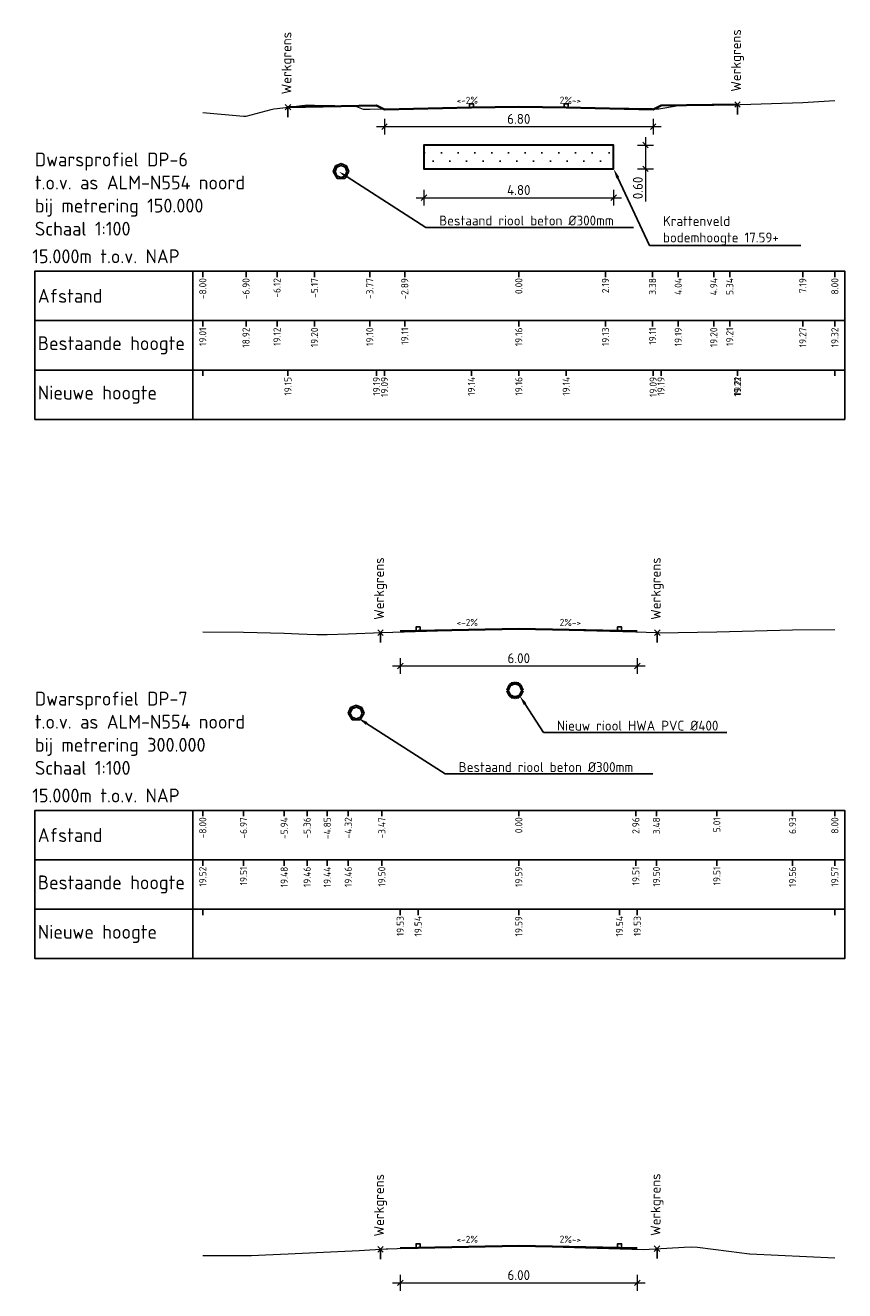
# Model space of a CAD drawing. Header units: metres. Extents: x 203119 to 207535, y 389329 to 393001.
# Tile 5 of 11: x 207371 to 207392, y 392204 to 392236. Entities that reach past the tile are written whole.
import ezdxf
from ezdxf import colors
from ezdxf.entities.mleader import LeaderData, LeaderLine
from ezdxf.math import Vec2, Vec3

# ---------------------------------------------------------------- set-up
doc = ezdxf.new("R2010")
doc.units = ezdxf.units.M
doc.layers.add('B-riool', color=253, linetype='Continuous')
doc.layers.add('N-WE-RI-INFILTRATIEKRATTEN-QBIC-G', color=162, linetype='Continuous')
for name, color, linetype, lineweight in [('B-WE-GW-MAAIVELD-GD', 93, 'Continuous', 18), ('N-OI-RI-HWA-INF-QBIC-EENLAAG', 140, 'Continuous', 30), ('N-OI-RI-HWA_TRANSPORTLEIDING-AD', 7, 'Continuous', 18), ('N-OI-RI-HWA_TRANSPORTLEIDING-GD', 150, 'Continuous', 50), ('N-WE-GW-MAAIVELD-GD', 90, 'Continuous', 35), ('N-WE-VW-MARKERING-SD', 7, 'Continuous', 25), ('X-XX-AL-DETAIL1-S', 7, 'Continuous', 18), ('X-XX-AL-DETAIL2-G', 7, 'Continuous', 25), ('X-XX-AL-M', 7, 'Continuous', 18), ('X-XX-AL-PROFIELBALK-G', 7, 'Continuous', 25), ('X-XX-AL-T18', 7, 'Continuous', 18), ('X-XX-AL-T25', 7, 'Continuous', 25), ('X-XX-AL-T35', 7, 'Continuous', 35)]:
    doc.layers.add(name, color=color, linetype=linetype, lineweight=lineweight)
doc.styles.add('NLCS-ISO', font='NLCS-ISO.ttf')
doc.styles.add('NLCS-ISO-M100-T18', font='NLCS-ISO.ttf', dxfattribs={"height": 0.18})
doc.styles.add('NLCS-ISO-M100-T25', font='NLCS-ISO.ttf', dxfattribs={"height": 0.25})
doc.dimstyles.new('NLCS-M100-T25-SCHRAP_L2_H2', dxfattribs={"dimscale": 0.1, "dimtxt": 2.5, "dimasz": 1.4, "dimexe": 2, "dimexo": 2, "dimgap": 0.7, "dimtad": 1, "dimzin": 0, "dimdsep": 46, "dimtxsty": 'NLCS-ISO-M100-T25', "dimblk": 'OBLIQUE', "dimcen": 0, "dimdle": 2, "dimclrd": 256, "dimclre": 256, "dimclrt": 256, "dimazin": 0, "dimtfac": 1, "dimtdec": 3, "dimtofl": 0, "dimtmove": 0, "dimatfit": 3, "dimldrblk": 'OBLIQUE', "dimfxl": 2, "dimfxlon": 1, "dimtfillclr": 256, "dimtolj": 1, "dimtzin": 0, "dimlwd": -1, "dimlwe": -1, "dimarcsym": 0})

# ---------------------------------------------------------------- blocks, each defined once
blk = doc.blocks.new('SVW-MARKERING_010-SO')
blk.add_lwpolyline([(-0.05, 0), (-0.05, 0.1), (0.05, 0.1), (0.05, 0)], close=True)
blk = doc.blocks.new('_Oblique')
at = {"color": 0, "linetype": 'ByBlock', "lineweight": -2}
blk.add_line((-0.5, -0.5), (0.5, 0.5), dxfattribs=at)
blk = doc.blocks.new('*D93')
at = {"layer": 'Defpoints', "color": 0, "transparency": 16777216}
for p in [(207380.937, 392232.745), (207385.737, 392232.745), (207385.737, 392232.012)]:
    blk.add_point(p, dxfattribs=at)
at = {"layer": 'X-XX-AL-M', "transparency": 16777216}
for p, q in [((207380.937, 392232.212), (207380.937, 392231.812)), ((207385.737, 392232.212), (207385.737, 392231.812)), ((207380.737, 392232.012), (207385.937, 392232.012))]:
    blk.add_line(p, q, dxfattribs=at)
at = {"layer": 'X-XX-AL-M', "transparency": 16777216, "xscale": 0.14, "yscale": 0.14, "zscale": 0.14, "rotation": 180}
blk.add_blockref('_Oblique', (207380.937, 392232.012), dxfattribs=at)
at = {"layer": 'X-XX-AL-M', "transparency": 16777216, "xscale": 0.14, "yscale": 0.14, "zscale": 0.14}
blk.add_blockref('_Oblique', (207385.737, 392232.012), dxfattribs=at)
at = {"layer": 'X-XX-AL-M', "transparency": 16777216, "insert": (207383.337, 392232.207), "char_height": 0.25, "attachment_point": 5, "style": 'NLCS-ISO-M100-T25'}
blk.add_mtext('\\A1;4.80', dxfattribs=at)
blk = doc.blocks.new('*D94')
at = {"layer": 'Defpoints', "color": 0, "transparency": 16777216}
for p in [(207385.737, 392233.345), (207385.737, 392232.745), (207386.545, 392232.745)]:
    blk.add_point(p, dxfattribs=at)
at = {"layer": 'X-XX-AL-M', "transparency": 16777216}
for p, q in [((207386.345, 392233.345), (207386.745, 392233.345)), ((207386.545, 392233.545), (207386.545, 392232.745)), ((207386.345, 392232.745), (207386.745, 392232.745)), ((207386.545, 392232.745), (207386.545, 392231.915))]:
    blk.add_line(p, q, dxfattribs=at)
at = {"layer": 'X-XX-AL-M', "transparency": 16777216, "xscale": 0.14, "yscale": 0.14, "zscale": 0.14}
for p, rotation in [((207386.545, 392233.345), 90), ((207386.545, 392232.745), 270)]:
    blk.add_blockref('_Oblique', p, dxfattribs=dict(at, rotation=rotation))
at = {"layer": 'X-XX-AL-M', "transparency": 16777216, "insert": (207386.35, 392232.26), "char_height": 0.25, "attachment_point": 5, "rotation": 90, "style": 'NLCS-ISO-M100-T25'}
blk.add_mtext('\\A1;0.60', dxfattribs=at)
blk = doc.blocks.new('*D103')
at = {"layer": 'Defpoints', "color": 0, "transparency": 16777216}
for p in [(207379.937, 392234.247), (207386.737, 392234.247), (207386.737, 392233.811)]:
    blk.add_point(p, dxfattribs=at)
at = {"layer": 'X-XX-AL-M', "transparency": 16777216}
for p, q in [((207379.937, 392234.011), (207379.937, 392233.611)), ((207386.737, 392234.011), (207386.737, 392233.611)), ((207379.737, 392233.811), (207386.937, 392233.811))]:
    blk.add_line(p, q, dxfattribs=at)
at = {"layer": 'X-XX-AL-M', "transparency": 16777216, "xscale": 0.14, "yscale": 0.14, "zscale": 0.14, "rotation": 180}
blk.add_blockref('_Oblique', (207379.937, 392233.811), dxfattribs=at)
at = {"layer": 'X-XX-AL-M', "transparency": 16777216, "xscale": 0.14, "yscale": 0.14, "zscale": 0.14}
blk.add_blockref('_Oblique', (207386.737, 392233.811), dxfattribs=at)
at = {"layer": 'X-XX-AL-M', "transparency": 16777216, "insert": (207383.337, 392234.006), "char_height": 0.25, "attachment_point": 5, "style": 'NLCS-ISO-M100-T25'}
blk.add_mtext('\\A1;6.80', dxfattribs=at)
blk = doc.blocks.new('*D104')
at = {"layer": 'Defpoints', "color": 0, "transparency": 16777216}
for p in [(207380.337, 392221.046), (207386.337, 392221.046), (207386.337, 392220.169)]:
    blk.add_point(p, dxfattribs=at)
at = {"layer": 'X-XX-AL-M', "transparency": 16777216}
for p, q in [((207380.337, 392220.369), (207380.337, 392219.969)), ((207386.337, 392220.369), (207386.337, 392219.969)), ((207380.137, 392220.169), (207386.537, 392220.169))]:
    blk.add_line(p, q, dxfattribs=at)
at = {"layer": 'X-XX-AL-M', "transparency": 16777216, "xscale": 0.14, "yscale": 0.14, "zscale": 0.14, "rotation": 180}
blk.add_blockref('_Oblique', (207380.337, 392220.169), dxfattribs=at)
at = {"layer": 'X-XX-AL-M', "transparency": 16777216, "xscale": 0.14, "yscale": 0.14, "zscale": 0.14}
blk.add_blockref('_Oblique', (207386.337, 392220.169), dxfattribs=at)
at = {"layer": 'X-XX-AL-M', "transparency": 16777216, "insert": (207383.337, 392220.364), "char_height": 0.25, "attachment_point": 5, "style": 'NLCS-ISO-M100-T25'}
blk.add_mtext('\\A1;6.00', dxfattribs=at)
blk = doc.blocks.new('*D105')
at = {"layer": 'Defpoints', "color": 0, "transparency": 16777216}
for p in [(207380.337, 392205.445), (207386.337, 392205.445), (207386.337, 392204.567)]:
    blk.add_point(p, dxfattribs=at)
at = {"layer": 'X-XX-AL-M', "transparency": 16777216}
for p, q in [((207380.137, 392204.567), (207386.537, 392204.567)), ((207380.337, 392204.767), (207380.337, 392204.367)), ((207386.337, 392204.767), (207386.337, 392204.367))]:
    blk.add_line(p, q, dxfattribs=at)
at = {"layer": 'X-XX-AL-M', "transparency": 16777216, "xscale": 0.14, "yscale": 0.14, "zscale": 0.14, "rotation": 180}
blk.add_blockref('_Oblique', (207380.337, 392204.567), dxfattribs=at)
at = {"layer": 'X-XX-AL-M', "transparency": 16777216, "xscale": 0.14, "yscale": 0.14, "zscale": 0.14}
blk.add_blockref('_Oblique', (207386.337, 392204.567), dxfattribs=at)
at = {"layer": 'X-XX-AL-M', "transparency": 16777216, "insert": (207383.337, 392204.762), "char_height": 0.25, "attachment_point": 5, "style": 'NLCS-ISO-M100-T25'}
blk.add_mtext('\\A1;6.00', dxfattribs=at)

msp = doc.modelspace()

# ---------------------------------------------------------------- hatches: boundary and pattern name
at = {"layer": 'N-WE-RI-INFILTRATIEKRATTEN-QBIC-G'}
h = msp.add_hatch(dxfattribs=at)
h.set_pattern_fill('ACO-KUNSTSTOF-SODMM', color=256, pattern_type=2)
h.set_pattern_definition([(45, (28.67836, 12.89815), (-0.21213203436, 0.21213203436), [0, -0.3])])
h.paths.add_polyline_path([(207385.737, 392233.345), (207380.937, 392233.345), (207380.937, 392232.745), (207385.737, 392232.745)])

# ---------------------------------------------------------------- linework, layer by layer
at = {"layer": 'B-riool', "color": 253, "linetype": 'Continuous', "lineweight": -3}
for points in [[(207378.696, 392232.818), (207378.637, 392232.676)], [(207378.637, 392232.676), (207378.737, 392232.503)], [(207378.654, 392232.648), (207378.69, 392232.685)], [(207378.655, 392232.72), (207378.793, 392232.858)], [(207378.731, 392232.783), (207378.687, 392232.676)], [(207378.687, 392232.676), (207378.731, 392232.57)], [(207378.837, 392232.876), (207378.696, 392232.818)], [(207378.837, 392232.826), (207378.731, 392232.783)], [(207378.829, 392232.823), (207378.869, 392232.863)], [(207378.978, 392232.818), (207378.837, 392232.876)], [(207378.943, 392232.783), (207378.837, 392232.826)], [(207378.884, 392232.807), (207378.919, 392232.843)], [(207378.934, 392232.786), (207378.969, 392232.822)], [(207378.937, 392232.503), (207379.037, 392232.676)], [(207378.987, 392232.676), (207378.943, 392232.783)], [(207378.943, 392232.57), (207378.987, 392232.676)], [(207378.953, 392232.593), (207379.037, 392232.677)], [(207378.96, 392232.742), (207378.995, 392232.777)], [(207379.037, 392232.676), (207378.978, 392232.818)], [(207378.981, 392232.692), (207379.016, 392232.727)], [(207378.679, 392232.603), (207378.706, 392232.63)], [(207378.705, 392232.558), (207378.727, 392232.58)], [(207378.731, 392232.57), (207378.837, 392232.526)], [(207378.731, 392232.513), (207378.771, 392232.554)], [(207378.737, 392232.503), (207378.937, 392232.503)], [(207378.792, 392232.503), (207378.821, 392232.533)], [(207378.837, 392232.526), (207378.943, 392232.57)], [(207378.863, 392232.503), (207378.92, 392232.561)], [(207378.933, 392232.503), (207378.942, 392232.512)], [(207379.081, 392219.12), (207379.022, 392218.978)], [(207379.022, 392218.978), (207379.122, 392218.805)], [(207379.039, 392218.95), (207379.075, 392218.987)], [(207379.04, 392219.022), (207379.178, 392219.16)], [(207379.064, 392218.905), (207379.091, 392218.932)], [(207379.116, 392219.085), (207379.072, 392218.978)], [(207379.072, 392218.978), (207379.116, 392218.872)], [(207379.222, 392219.178), (207379.081, 392219.12)], [(207379.222, 392219.128), (207379.116, 392219.085)], [(207379.214, 392219.125), (207379.254, 392219.165)], [(207379.363, 392219.12), (207379.222, 392219.178)], [(207379.328, 392219.085), (207379.222, 392219.128)], [(207379.269, 392219.109), (207379.304, 392219.145)], [(207379.319, 392219.088), (207379.354, 392219.124)], [(207379.322, 392218.805), (207379.422, 392218.978)], [(207379.372, 392218.978), (207379.328, 392219.085)], [(207379.328, 392218.872), (207379.372, 392218.978)], [(207379.338, 392218.895), (207379.422, 392218.979)], [(207379.345, 392219.044), (207379.38, 392219.079)], [(207379.422, 392218.978), (207379.363, 392219.12)], [(207379.366, 392218.994), (207379.401, 392219.029)], [(207379.09, 392218.86), (207379.112, 392218.882)], [(207379.116, 392218.872), (207379.222, 392218.828)], [(207379.116, 392218.815), (207379.157, 392218.856)], [(207379.122, 392218.805), (207379.322, 392218.805)], [(207379.177, 392218.805), (207379.207, 392218.835)], [(207379.222, 392218.828), (207379.328, 392218.872)], [(207379.248, 392218.805), (207379.305, 392218.863)], [(207379.318, 392218.805), (207379.327, 392218.814)]]:
    msp.add_lwpolyline(points, dxfattribs=at)
at = {"layer": 'B-WE-GW-MAAIVELD-GD', "color": 93, "linetype": 'Continuous', "lineweight": 18}
for points in [[(207375.337, 392234.166), (207376.37, 392234.075), (207376.403, 392234.075), (207376.405, 392234.075), (207376.432, 392234.076), (207377.068, 392234.245), (207377.137, 392234.264), (207377.217, 392234.272), (207377.992, 392234.36), (207378.166, 392234.357), (207379.195, 392234.335), (207379.227, 392234.321), (207379.4, 392234.25), (207379.541, 392234.253), (207379.565, 392234.254), (207380.45, 392234.269), (207383.152, 392234.317), (207383.337, 392234.315), (207385.532, 392234.283), (207386.722, 392234.266), (207386.764, 392234.264), (207386.878, 392234.26), (207387.038, 392234.288), (207387.374, 392234.349), (207387.713, 392234.351), (207388.273, 392234.352), (207388.551, 392234.361), (207388.677, 392234.365), (207390.526, 392234.421), (207391.337, 392234.473)], [(207375.337, 392221.033), (207376.37, 392221.027), (207377.399, 392220.998), (207377.77, 392220.982), (207377.978, 392220.972), (207378.225, 392220.967), (207378.489, 392220.962), (207379.02, 392220.982), (207379.869, 392221.013), (207382.976, 392221.108), (207383.103, 392221.112), (207383.222, 392221.109), (207383.337, 392221.106), (207386.301, 392221.031), (207386.821, 392221.013), (207386.878, 392221.011), (207388.349, 392221.032), (207390.267, 392221.081), (207391.337, 392221.091)], [(207375.337, 392205.259), (207375.453, 392205.259), (207376.568, 392205.259), (207376.929, 392205.274), (207377.503, 392205.301), (207378.397, 392205.341), (207379.299, 392205.384), (207379.984, 392205.424), (207380.026, 392205.426), (207380.257, 392205.432), (207383.227, 392205.508), (207383.337, 392205.505), (207385.028, 392205.455), (207386.493, 392205.411), (207387.524, 392205.466), (207387.719, 392205.476), (207387.862, 392205.469), (207388.655, 392205.367), (207389.174, 392205.301), (207389.176, 392205.3), (207389.177, 392205.3), (207389.179, 392205.3), (207389.18, 392205.3), (207389.182, 392205.3), (207389.182, 392205.3), (207389.184, 392205.299), (207391.337, 392205.195)]]:
    msp.add_lwpolyline(points, dxfattribs=at)
at = {"layer": 'N-OI-RI-HWA-INF-QBIC-EENLAAG', "flags": 128}
msp.add_lwpolyline([(207385.737, 392232.745), (207385.737, 392233.345), (207380.937, 392233.345), (207380.937, 392232.745)], close=True, dxfattribs=at)
at = {"layer": 'N-OI-RI-HWA_TRANSPORTLEIDING-AD', "color": 7, "linetype": 'Continuous', "lineweight": 18}
for points in [[(207383.058, 392219.58), (207383.07, 392219.592)], [(207383.201, 392219.723), (207383.203, 392219.725)], [(207383.273, 392219.725), (207383.275, 392219.726)], [(207383.325, 392219.705), (207383.343, 392219.723)], [(207383.368, 392219.678), (207383.375, 392219.685)], [(207383.394, 392219.633), (207383.396, 392219.635)], [(207383.416, 392219.585), (207383.42, 392219.589)], [(207383.063, 392219.514), (207383.067, 392219.518)], [(207383.088, 392219.468), (207383.089, 392219.469)], [(207383.108, 392219.418), (207383.115, 392219.425)], [(207383.141, 392219.38), (207383.158, 392219.397)], [(207383.208, 392219.377), (207383.21, 392219.378)], [(207383.281, 392219.378), (207383.282, 392219.38)], [(207383.413, 392219.511), (207383.425, 392219.523)]]:
    msp.add_lwpolyline(points, dxfattribs=at)
at = {"layer": 'N-OI-RI-HWA_TRANSPORTLEIDING-GD', "color": 150, "linetype": 'Continuous', "lineweight": 50}
for points in [[(207383.142, 392219.725), (207383.042, 392219.551)], [(207383.042, 392219.551), (207383.142, 392219.378)], [(207383.108, 392219.685), (207383.053, 392219.551)], [(207383.053, 392219.551), (207383.108, 392219.418)], [(207383.242, 392219.74), (207383.108, 392219.685)], [(207383.342, 392219.725), (207383.142, 392219.725)], [(207383.375, 392219.685), (207383.242, 392219.74)], [(207383.442, 392219.551), (207383.342, 392219.725)], [(207383.342, 392219.378), (207383.442, 392219.551)], [(207383.43, 392219.551), (207383.375, 392219.685)], [(207383.375, 392219.418), (207383.43, 392219.551)], [(207383.108, 392219.418), (207383.242, 392219.363)], [(207383.142, 392219.378), (207383.342, 392219.378)], [(207383.242, 392219.363), (207383.375, 392219.418)]]:
    msp.add_lwpolyline(points, dxfattribs=at)
at = {"layer": 'N-WE-GW-MAAIVELD-GD', "linetype": 'Continuous', "lineweight": 35}
for points in [[(207377.494, 392234.304), (207379.737, 392234.347), (207379.937, 392234.247), (207382.137, 392234.291), (207383.337, 392234.315), (207384.537, 392234.291), (207386.737, 392234.247), (207386.937, 392234.347), (207388.873, 392234.371), (207388.875, 392234.369), (207388.875, 392234.369), (207388.875, 392234.368), (207388.875, 392234.367), (207388.876, 392234.367)], [(207380.337, 392221.046), (207380.787, 392221.055), (207383.337, 392221.106), (207385.887, 392221.055), (207386.337, 392221.046)], [(207380.337, 392205.445), (207380.787, 392205.454), (207383.337, 392205.505), (207385.887, 392205.454), (207386.337, 392205.445)]]:
    msp.add_lwpolyline(points, dxfattribs=at)
at = {"layer": 'X-XX-AL-DETAIL1-S', "color": 7, "linetype": 'Continuous', "lineweight": 18}
for p, q in [((207377.424, 392234.233), (207377.565, 392234.374)), ((207377.424, 392234.374), (207377.565, 392234.233)), ((207388.803, 392234.3), (207388.944, 392234.442)), ((207388.803, 392234.442), (207388.944, 392234.3)), ((207379.766, 392220.941), (207379.908, 392221.083)), ((207379.766, 392221.083), (207379.908, 392220.941)), ((207386.772, 392220.941), (207386.913, 392221.083)), ((207386.772, 392221.083), (207386.913, 392220.941)), ((207379.766, 392205.345), (207379.908, 392205.486)), ((207379.766, 392205.486), (207379.908, 392205.345)), ((207386.766, 392205.358), (207386.908, 392205.5)), ((207386.766, 392205.5), (207386.908, 392205.358))]:
    msp.add_line(p, q, dxfattribs=at)
at = {"layer": 'X-XX-AL-DETAIL2-G', "color": 7, "linetype": 'Continuous', "lineweight": 25}
for p, q in [((207375.337, 392227.655), (207375.337, 392227.505)), ((207377.494, 392227.655), (207377.494, 392227.505)), ((207379.737, 392227.655), (207379.737, 392227.505)), ((207379.937, 392227.655), (207379.937, 392227.505)), ((207382.137, 392227.655), (207382.137, 392227.505)), ((207383.337, 392227.655), (207383.337, 392227.505)), ((207384.537, 392227.655), (207384.537, 392227.505)), ((207386.737, 392227.655), (207386.737, 392227.505)), ((207386.937, 392227.655), (207386.937, 392227.505)), ((207388.873, 392227.655), (207388.873, 392227.505)), ((207388.876, 392227.655), (207388.876, 392227.505)), ((207391.337, 392227.655), (207391.337, 392227.505)), ((207375.337, 392214.017), (207375.337, 392213.867)), ((207380.337, 392214.017), (207380.337, 392213.867)), ((207380.787, 392214.017), (207380.787, 392213.867)), ((207383.337, 392214.017), (207383.337, 392213.867)), ((207385.887, 392214.017), (207385.887, 392213.867)), ((207386.337, 392214.017), (207386.337, 392213.867)), ((207391.337, 392214.017), (207391.337, 392213.867))]:
    msp.add_line(p, q, dxfattribs=at)
for points in [[(207375.087, 392226.405), (207375.087, 392227.655), (207371.087, 392227.655), (207371.087, 392226.405)], [(207375.087, 392226.405), (207391.587, 392226.405), (207391.587, 392227.655), (207375.087, 392227.655)], [(207375.087, 392212.767), (207375.087, 392214.017), (207371.087, 392214.017), (207371.087, 392212.767)], [(207375.087, 392212.767), (207391.587, 392212.767), (207391.587, 392214.017), (207375.087, 392214.017)]]:
    msp.add_3dface(points, dxfattribs=at)
at = {"layer": 'X-XX-AL-PROFIELBALK-G', "color": 7, "linetype": 'Continuous', "lineweight": 25}
for p, q in [((207375.337, 392230.155), (207375.337, 392230.005)), ((207376.432, 392230.155), (207376.432, 392230.005)), ((207377.217, 392230.155), (207377.217, 392230.005)), ((207378.166, 392230.155), (207378.166, 392230.005)), ((207379.565, 392230.155), (207379.565, 392230.005)), ((207380.45, 392230.155), (207380.45, 392230.005)), ((207383.337, 392230.155), (207383.337, 392230.005)), ((207385.532, 392230.155), (207385.532, 392230.005)), ((207386.722, 392230.155), (207386.722, 392230.005)), ((207387.374, 392230.155), (207387.374, 392230.005)), ((207388.273, 392230.155), (207388.273, 392230.005)), ((207388.677, 392230.155), (207388.677, 392230.005)), ((207390.526, 392230.155), (207390.526, 392230.005)), ((207391.337, 392230.155), (207391.337, 392230.005)), ((207375.337, 392228.905), (207375.337, 392228.755)), ((207376.432, 392228.905), (207376.432, 392228.755)), ((207377.217, 392228.905), (207377.217, 392228.755)), ((207378.166, 392228.905), (207378.166, 392228.755)), ((207379.565, 392228.905), (207379.565, 392228.755)), ((207380.45, 392228.905), (207380.45, 392228.755)), ((207383.337, 392228.905), (207383.337, 392228.755)), ((207385.532, 392228.905), (207385.532, 392228.755)), ((207386.722, 392228.905), (207386.722, 392228.755)), ((207387.374, 392228.905), (207387.374, 392228.755)), ((207388.273, 392228.905), (207388.273, 392228.755)), ((207388.677, 392228.905), (207388.677, 392228.755)), ((207390.526, 392228.905), (207390.526, 392228.755)), ((207391.337, 392228.905), (207391.337, 392228.755)), ((207375.337, 392216.517), (207375.337, 392216.367)), ((207376.37, 392216.517), (207376.37, 392216.367)), ((207377.399, 392216.517), (207377.399, 392216.367)), ((207377.978, 392216.517), (207377.978, 392216.367)), ((207378.489, 392216.517), (207378.489, 392216.367)), ((207379.02, 392216.517), (207379.02, 392216.367)), ((207379.869, 392216.517), (207379.869, 392216.367)), ((207383.337, 392216.517), (207383.337, 392216.367)), ((207386.301, 392216.517), (207386.301, 392216.367)), ((207386.821, 392216.517), (207386.821, 392216.367)), ((207388.349, 392216.517), (207388.349, 392216.367)), ((207390.267, 392216.517), (207390.267, 392216.367)), ((207391.337, 392216.517), (207391.337, 392216.367)), ((207375.337, 392215.267), (207375.337, 392215.117)), ((207376.37, 392215.267), (207376.37, 392215.117)), ((207377.399, 392215.267), (207377.399, 392215.117)), ((207377.978, 392215.267), (207377.978, 392215.117)), ((207378.489, 392215.267), (207378.489, 392215.117)), ((207379.02, 392215.267), (207379.02, 392215.117)), ((207379.869, 392215.267), (207379.869, 392215.117)), ((207383.337, 392215.267), (207383.337, 392215.117)), ((207386.301, 392215.267), (207386.301, 392215.117)), ((207386.821, 392215.267), (207386.821, 392215.117)), ((207388.349, 392215.267), (207388.349, 392215.117)), ((207390.267, 392215.267), (207390.267, 392215.117)), ((207391.337, 392215.267), (207391.337, 392215.117))]:
    msp.add_line(p, q, dxfattribs=at)
for points in [[(207375.087, 392228.905), (207375.087, 392230.155), (207371.087, 392230.155), (207371.087, 392228.905)], [(207375.087, 392228.905), (207391.587, 392228.905), (207391.587, 392230.155), (207375.087, 392230.155)], [(207375.087, 392227.655), (207375.087, 392228.905), (207371.087, 392228.905), (207371.087, 392227.655)], [(207375.087, 392227.655), (207391.587, 392227.655), (207391.587, 392228.905), (207375.087, 392228.905)], [(207375.087, 392215.267), (207375.087, 392216.517), (207371.087, 392216.517), (207371.087, 392215.267)], [(207375.087, 392215.267), (207391.587, 392215.267), (207391.587, 392216.517), (207375.087, 392216.517)], [(207375.087, 392214.017), (207375.087, 392215.267), (207371.087, 392215.267), (207371.087, 392214.017)], [(207375.087, 392214.017), (207391.587, 392214.017), (207391.587, 392215.267), (207375.087, 392215.267)]]:
    msp.add_3dface(points, dxfattribs=at)
at = {"layer": 'X-XX-AL-T25', "color": 7, "linetype": 'Continuous', "lineweight": 25}
for p, q in [((207377.494, 392234.304), (207377.494, 392234.054)), ((207388.873, 392234.371), (207388.873, 392234.121)), ((207379.837, 392221.012), (207379.837, 392220.762)), ((207386.842, 392221.012), (207386.842, 392220.762)), ((207379.837, 392205.415), (207379.837, 392205.165)), ((207386.837, 392205.429), (207386.837, 392205.179))]:
    msp.add_line(p, q, dxfattribs=at)

# ---------------------------------------------------------------- block references
at = {"layer": 'N-WE-VW-MARKERING-SD', "color": 7, "linetype": 'Continuous', "lineweight": 25}
for p in [(207382.137, 392234.291), (207384.537, 392234.291), (207380.787, 392221.055), (207385.887, 392221.055), (207380.787, 392205.454), (207385.887, 392205.454)]:
    msp.add_blockref('SVW-MARKERING_010-SO', p, dxfattribs=at)

# ---------------------------------------------------------------- texts
at = {"layer": 'X-XX-AL-T18', "char_height": 0.18, "style": 'NLCS-ISO-M100-T18'}
for s, insert, attachment_point, rotation in [('<-2%', (207382.301, 392234.571), 3, 1.1458), ('2%->', (207384.374, 392234.571), 1, 358.8542), ('<-2%', (207382.301, 392221.363), 3, 1.1458), ('2%->', (207384.374, 392221.363), 1, 358.8542), ('<-2%', (207382.301, 392205.761), 3, 1.1458), ('2%->', (207384.374, 392205.761), 1, 358.8542)]:
    msp.add_mtext_dynamic_manual_height_columns(s, width=3.23308, gutter_width=0.9, heights=[0], dxfattribs=dict(at, insert=insert, attachment_point=attachment_point, rotation=rotation))
at = {"layer": 'X-XX-AL-T25', "color": 7, "linetype": 'Continuous', "lineweight": 25, "rotation": 90, "style": 'NLCS-ISO'}
for s, insert, char_height, attachment_point in [('{\\fNLCS-ISO|b0|i0|c0|p2;Werkgrens}', (207377.494, 392234.629), 0.25, 4), ('{\\fNLCS-ISO|b0|i0|c0|p2;Werkgrens}', (207388.873, 392234.696), 0.25, 4), ('{\\fNLCS-ISO|b0|i0|c0|p2;-8.00}', (207375.337, 392229.98), 0.18, 6), ('{\\fNLCS-ISO|b0|i0|c0|p2;-6.90}', (207376.432, 392229.98), 0.18, 6), ('{\\fNLCS-ISO|b0|i0|c0|p2;-6.12}', (207377.217, 392229.98), 0.18, 6), ('{\\fNLCS-ISO|b0|i0|c0|p2;-5.17}', (207378.166, 392229.98), 0.18, 6), ('{\\fNLCS-ISO|b0|i0|c0|p2;-3.77}', (207379.565, 392229.98), 0.18, 6), ('{\\fNLCS-ISO|b0|i0|c0|p2;-2.89}', (207380.45, 392229.98), 0.18, 6), ('{\\fNLCS-ISO|b0|i0|c0|p2;0.00}', (207383.337, 392229.98), 0.18, 6), ('{\\fNLCS-ISO|b0|i0|c0|p2;2.19}', (207385.532, 392229.98), 0.18, 6), ('{\\fNLCS-ISO|b0|i0|c0|p2;3.38}', (207386.722, 392229.98), 0.18, 6), ('{\\fNLCS-ISO|b0|i0|c0|p2;4.04}', (207387.374, 392229.98), 0.18, 6), ('{\\fNLCS-ISO|b0|i0|c0|p2;4.94}', (207388.273, 392229.98), 0.18, 6), ('{\\fNLCS-ISO|b0|i0|c0|p2;5.34}', (207388.677, 392229.98), 0.18, 6), ('{\\fNLCS-ISO|b0|i0|c0|p2;7.19}', (207390.526, 392229.98), 0.18, 6), ('{\\fNLCS-ISO|b0|i0|c0|p2;8.00}', (207391.337, 392229.98), 0.18, 6), ('{\\fNLCS-ISO|b0|i0|c0|p2;19.01}', (207375.337, 392228.73), 0.18, 6), ('{\\fNLCS-ISO|b0|i0|c0|p2;18.92}', (207376.432, 392228.73), 0.18, 6), ('{\\fNLCS-ISO|b0|i0|c0|p2;19.12}', (207377.217, 392228.73), 0.18, 6), ('{\\fNLCS-ISO|b0|i0|c0|p2;19.20}', (207378.166, 392228.73), 0.18, 6), ('{\\fNLCS-ISO|b0|i0|c0|p2;19.10}', (207379.565, 392228.73), 0.18, 6), ('{\\fNLCS-ISO|b0|i0|c0|p2;19.11}', (207380.45, 392228.73), 0.18, 6), ('{\\fNLCS-ISO|b0|i0|c0|p2;19.16}', (207383.337, 392228.73), 0.18, 6), ('{\\fNLCS-ISO|b0|i0|c0|p2;19.13}', (207385.532, 392228.73), 0.18, 6), ('{\\fNLCS-ISO|b0|i0|c0|p2;19.11}', (207386.722, 392228.73), 0.18, 6), ('{\\fNLCS-ISO|b0|i0|c0|p2;19.19}', (207387.374, 392228.73), 0.18, 6), ('{\\fNLCS-ISO|b0|i0|c0|p2;19.20}', (207388.273, 392228.73), 0.18, 6), ('{\\fNLCS-ISO|b0|i0|c0|p2;19.21}', (207388.677, 392228.73), 0.18, 6), ('{\\fNLCS-ISO|b0|i0|c0|p2;19.27}', (207390.526, 392228.73), 0.18, 6), ('{\\fNLCS-ISO|b0|i0|c0|p2;19.32}', (207391.337, 392228.73), 0.18, 6), ('{\\fNLCS-ISO|b0|i0|c0|p2;}', (207375.337, 392227.48), 0.18, 6), ('{\\fNLCS-ISO|b0|i0|c0|p2;19.15}', (207377.494, 392227.48), 0.18, 6), ('{\\fNLCS-ISO|b0|i0|c0|p2;19.19}', (207379.737, 392227.48), 0.18, 6), ('{\\fNLCS-ISO|b0|i0|c0|p2;19.09}', (207379.937, 392227.48), 0.18, 6), ('{\\fNLCS-ISO|b0|i0|c0|p2;19.14}', (207382.137, 392227.48), 0.18, 6), ('{\\fNLCS-ISO|b0|i0|c0|p2;19.16}', (207383.337, 392227.48), 0.18, 6), ('{\\fNLCS-ISO|b0|i0|c0|p2;19.14}', (207384.537, 392227.48), 0.18, 6), ('{\\fNLCS-ISO|b0|i0|c0|p2;19.09}', (207386.737, 392227.48), 0.18, 6), ('{\\fNLCS-ISO|b0|i0|c0|p2;19.19}', (207386.937, 392227.48), 0.18, 6), ('{\\fNLCS-ISO|b0|i0|c0|p2;19.22}', (207388.873, 392227.48), 0.18, 6), ('{\\fNLCS-ISO|b0|i0|c0|p2;19.21}', (207388.876, 392227.48), 0.18, 6), ('{\\fNLCS-ISO|b0|i0|c0|p2;}', (207391.337, 392227.48), 0.18, 6), ('{\\fNLCS-ISO|b0|i0|c0|p2;Werkgrens}', (207379.837, 392221.337), 0.25, 4), ('{\\fNLCS-ISO|b0|i0|c0|p2;Werkgrens}', (207386.842, 392221.337), 0.25, 4), ('{\\fNLCS-ISO|b0|i0|c0|p2;-8.00}', (207375.337, 392216.342), 0.18, 6), ('{\\fNLCS-ISO|b0|i0|c0|p2;-6.97}', (207376.37, 392216.342), 0.18, 6), ('{\\fNLCS-ISO|b0|i0|c0|p2;-5.94}', (207377.399, 392216.342), 0.18, 6), ('{\\fNLCS-ISO|b0|i0|c0|p2;-5.36}', (207377.978, 392216.342), 0.18, 6), ('{\\fNLCS-ISO|b0|i0|c0|p2;-4.85}', (207378.489, 392216.342), 0.18, 6), ('{\\fNLCS-ISO|b0|i0|c0|p2;-4.32}', (207379.02, 392216.342), 0.18, 6), ('{\\fNLCS-ISO|b0|i0|c0|p2;-3.47}', (207379.869, 392216.342), 0.18, 6), ('{\\fNLCS-ISO|b0|i0|c0|p2;0.00}', (207383.337, 392216.342), 0.18, 6), ('{\\fNLCS-ISO|b0|i0|c0|p2;2.96}', (207386.301, 392216.342), 0.18, 6), ('{\\fNLCS-ISO|b0|i0|c0|p2;3.48}', (207386.821, 392216.342), 0.18, 6), ('{\\fNLCS-ISO|b0|i0|c0|p2;5.01}', (207388.349, 392216.342), 0.18, 6), ('{\\fNLCS-ISO|b0|i0|c0|p2;6.93}', (207390.267, 392216.342), 0.18, 6), ('{\\fNLCS-ISO|b0|i0|c0|p2;8.00}', (207391.337, 392216.342), 0.18, 6), ('{\\fNLCS-ISO|b0|i0|c0|p2;19.52}', (207375.337, 392215.092), 0.18, 6), ('{\\fNLCS-ISO|b0|i0|c0|p2;19.51}', (207376.37, 392215.092), 0.18, 6), ('{\\fNLCS-ISO|b0|i0|c0|p2;19.48}', (207377.399, 392215.092), 0.18, 6), ('{\\fNLCS-ISO|b0|i0|c0|p2;19.46}', (207377.978, 392215.092), 0.18, 6), ('{\\fNLCS-ISO|b0|i0|c0|p2;19.44}', (207378.489, 392215.092), 0.18, 6), ('{\\fNLCS-ISO|b0|i0|c0|p2;19.46}', (207379.02, 392215.092), 0.18, 6), ('{\\fNLCS-ISO|b0|i0|c0|p2;19.50}', (207379.869, 392215.092), 0.18, 6), ('{\\fNLCS-ISO|b0|i0|c0|p2;19.59}', (207383.337, 392215.092), 0.18, 6), ('{\\fNLCS-ISO|b0|i0|c0|p2;19.51}', (207386.301, 392215.092), 0.18, 6), ('{\\fNLCS-ISO|b0|i0|c0|p2;19.50}', (207386.821, 392215.092), 0.18, 6), ('{\\fNLCS-ISO|b0|i0|c0|p2;19.51}', (207388.349, 392215.092), 0.18, 6), ('{\\fNLCS-ISO|b0|i0|c0|p2;19.56}', (207390.267, 392215.092), 0.18, 6), ('{\\fNLCS-ISO|b0|i0|c0|p2;19.57}', (207391.337, 392215.092), 0.18, 6), ('{\\fNLCS-ISO|b0|i0|c0|p2;}', (207375.337, 392213.842), 0.18, 6), ('{\\fNLCS-ISO|b0|i0|c0|p2;19.53}', (207380.337, 392213.842), 0.18, 6), ('{\\fNLCS-ISO|b0|i0|c0|p2;19.54}', (207380.787, 392213.842), 0.18, 6), ('{\\fNLCS-ISO|b0|i0|c0|p2;19.59}', (207383.337, 392213.842), 0.18, 6), ('{\\fNLCS-ISO|b0|i0|c0|p2;19.54}', (207385.887, 392213.842), 0.18, 6), ('{\\fNLCS-ISO|b0|i0|c0|p2;19.53}', (207386.337, 392213.842), 0.18, 6), ('{\\fNLCS-ISO|b0|i0|c0|p2;}', (207391.337, 392213.842), 0.18, 6), ('{\\fNLCS-ISO|b0|i0|c0|p2;Werkgrens}', (207379.837, 392205.74), 0.25, 4), ('{\\fNLCS-ISO|b0|i0|c0|p2;Werkgrens}', (207386.837, 392205.754), 0.25, 4)]:
    msp.add_mtext(s, dxfattribs=dict(at, insert=insert, char_height=char_height, attachment_point=attachment_point))
at = {"layer": 'X-XX-AL-T25', "color": 7, "linetype": 'Continuous', "lineweight": 25, "char_height": 0.35, "attachment_point": 4, "style": 'NLCS-ISO'}
for s, insert in [('{\\C256;Afstand}', (207371.162, 392229.53)), ('{\\fNLCS-ISO|b0|i0|c0|p2;\\C256;Bestaande hoogte}', (207371.162, 392228.28)), ('{\\fNLCS-ISO|b0|i0|c0|p2;\\C256;Nieuwe hoogte}', (207371.162, 392227.03)), ('{\\C256;Afstand}', (207371.162, 392215.892)), ('{\\fNLCS-ISO|b0|i0|c0|p2;\\C256;Bestaande hoogte}', (207371.162, 392214.642)), ('{\\fNLCS-ISO|b0|i0|c0|p2;\\C256;Nieuwe hoogte}', (207371.162, 392213.392))]:
    msp.add_mtext(s, dxfattribs=dict(at, insert=insert))
at = {"layer": 'X-XX-AL-T35', "color": 7, "linetype": 'Continuous', "lineweight": 35, "char_height": 0.35, "style": 'NLCS-ISO'}
for s, insert, attachment_point in [('{\\C256;Dwarsprofiel DP-6\\Pt.o.v. as ALM-N554 noord\\Pbij metrering 150.000\\PSchaal 1:100}', (207371.087, 392233.155), 1), ('{\\C256;15.000m t.o.v. NAP}', (207372.887, 392230.355), 8), ('{\\C256;Dwarsprofiel DP-7\\Pt.o.v. as ALM-N554 noord\\Pbij metrering 300.000\\PSchaal 1:100}', (207371.087, 392219.517), 1), ('{\\C256;15.000m t.o.v. NAP}', (207372.887, 392216.717), 8)]:
    msp.add_mtext(s, dxfattribs=dict(at, insert=insert, attachment_point=attachment_point))

# ---------------------------------------------------------------- dimensions: what is measured, and where the dimension line sits
at = {"layer": 'X-XX-AL-M'}
for base, p1, p2, picture, middle in [((207386.737, 392233.811), (207379.937, 392234.247), (207386.737, 392234.247), '*D103', (207383.337, 392234.006)), ((207385.737, 392232.012), (207380.937, 392232.745), (207385.737, 392232.745), '*D93', (207383.337, 392232.207)), ((207386.337, 392220.169), (207380.337, 392221.046), (207386.337, 392221.046), '*D104', (207383.337, 392220.364)), ((207386.337, 392204.567), (207380.337, 392205.445), (207386.337, 392205.445), '*D105', (207383.337, 392204.762))]:
    dim = msp.add_linear_dim(base=base, p1=p1, p2=p2, dimstyle='NLCS-M100-T25-SCHRAP_L2_H2', dxfattribs=at)
    dim.commit()
    dim.dimension.update_dxf_attribs({"geometry": picture, "text_midpoint": middle})
dim = msp.add_linear_dim(base=(207386.545, 392232.745), p1=(207385.737, 392233.345), p2=(207385.737, 392232.745), angle=90, dimstyle='NLCS-M100-T25-SCHRAP_L2_H2', dxfattribs=at)
dim.commit()
dim.dimension.update_dxf_attribs({"geometry": '*D94', "text_midpoint": (207386.35, 392232.26)})

# ---------------------------------------------------------------- leaders
at = {"layer": 'X-XX-AL-T25', "color": 253}
ml = msp.add_multileader_mtext('Standard', dxfattribs=at)
ml.set_content('Bestaand riool beton{\\C7; }%%C300mm', color=253, style='NLCS-ISO-M100-T25')
ml.set_leader_properties(color=256, linetype='ByLayer', lineweight=-1)
ml.build(insert=Vec2(0, 0))
ml.multileader.update_dxf_attribs({"text_left_attachment_type": 5, "text_right_attachment_type": 5, "dogleg_length": 0.25, "arrow_head_size": 0.25})
ctx = ml.context
ctx.base_point, ctx.char_height, ctx.arrow_head_size, ctx.landing_gap_size, ctx.plane_origin = Vec3(207381.232, 392231.261), 0.25, 0.25, 0.09, Vec3(207378.783, 392232.833)
ctx.left_attachment, ctx.right_attachment = 5, 5
notes = []
notes.append((ctx, [(0, (1, 1, 0), (207380.982, 392231.261), (1, 0), 0.25, [(0, [(207378.783, 392232.674)], 0, [])])]))
ctx.mtext.insert, ctx.mtext.flow_direction = Vec3(207381.322, 392231.561), 5
at = {"layer": 'X-XX-AL-T25'}
ml = msp.add_multileader_mtext('Standard', dxfattribs=at)
ml.set_content('Krattenveld\\Pbodemhoogte 17.59+ ', color=256, style='NLCS-ISO-M100-T25')
ml.set_leader_properties(color=256, linetype='ByLayer', lineweight=-1)
ml.build(insert=Vec2(0, 0))
ml.multileader.update_dxf_attribs({"text_left_attachment_type": 5, "text_right_attachment_type": 5, "dogleg_length": 0.25, "arrow_head_size": 0.25})
ctx = ml.context
ctx.base_point, ctx.char_height, ctx.arrow_head_size, ctx.landing_gap_size, ctx.plane_origin = Vec3(207386.898, 392230.806), 0.25, 0.25, 0.09, Vec3(207384.854, 392232.904)
ctx.left_attachment, ctx.right_attachment = 5, 5
notes.append((ctx, [(0, (1, 1, 0), (207386.648, 392230.806), (1, 0), 0.25, [(0, [(207385.737, 392232.745)], 0, [])])]))
ctx.mtext.insert, ctx.mtext.flow_direction = Vec3(207386.988, 392231.548), 5
ml = msp.add_multileader_mtext('Standard', dxfattribs=at)
ml.set_content('Nieuw riool HWA {\\C7;PVC Ø400}', color=256, style='NLCS-ISO-M100-T25')
ml.set_leader_properties(color=256, linetype='ByLayer', lineweight=-1)
ml.build(insert=Vec2(0, 0))
ml.multileader.update_dxf_attribs({"text_left_attachment_type": 5, "text_right_attachment_type": 5, "dogleg_length": 0.25, "arrow_head_size": 0.25})
ctx = ml.context
ctx.base_point, ctx.char_height, ctx.arrow_head_size, ctx.landing_gap_size, ctx.plane_origin = Vec3(207384.214, 392218.485), 0.25, 0.25, 0.09, Vec3(207383.361, 392219.571)
ctx.left_attachment, ctx.right_attachment = 5, 5
notes.append((ctx, [(0, (1, 1, 0), (207383.964, 392218.485), (1, 0), 0.25, [(0, [(207383.361, 392219.413)], 0, [])])]))
ctx.mtext.insert, ctx.mtext.flow_direction = Vec3(207384.304, 392218.785), 5
at = {"layer": 'X-XX-AL-T25', "color": 253}
ml = msp.add_multileader_mtext('Standard', dxfattribs=at)
ml.set_content('Bestaand riool beton{\\C7; }%%C300mm', color=253, style='NLCS-ISO-M100-T25')
ml.set_leader_properties(color=256, linetype='ByLayer', lineweight=-1)
ml.build(insert=Vec2(0, 0))
ml.multileader.update_dxf_attribs({"text_left_attachment_type": 5, "text_right_attachment_type": 5, "dogleg_length": 0.25, "arrow_head_size": 0.25})
ctx = ml.context
ctx.base_point, ctx.char_height, ctx.arrow_head_size, ctx.landing_gap_size, ctx.plane_origin = Vec3(207381.725, 392217.437), 0.25, 0.25, 0.09, Vec3(207379.275, 392219.009)
ctx.left_attachment, ctx.right_attachment = 5, 5
notes.append((ctx, [(0, (1, 1, 0), (207381.475, 392217.437), (1, 0), 0.25, [(0, [(207379.275, 392218.85)], 0, [])])]))
ctx.mtext.insert, ctx.mtext.flow_direction = Vec3(207381.815, 392217.737), 5
for ctx, leaders in notes:
    for number, flags, end, landing, length, lines in leaders:
        leader = LeaderData()
        leader.index, (leader.has_last_leader_line, leader.has_dogleg_vector, leader.attachment_direction) = number, flags
        leader.last_leader_point, leader.dogleg_vector, leader.dogleg_length = Vec3(end), Vec3(landing), length
        for number, points, colour, breaks in lines:
            line = LeaderLine()
            line.index, line.vertices, line.color, line.breaks = number, Vec3.list(points), colors.encode_raw_color(colour), breaks
            leader.lines.append(line)
        ctx.leaders.append(leader)

doc.saveas('drawing.dxf')
